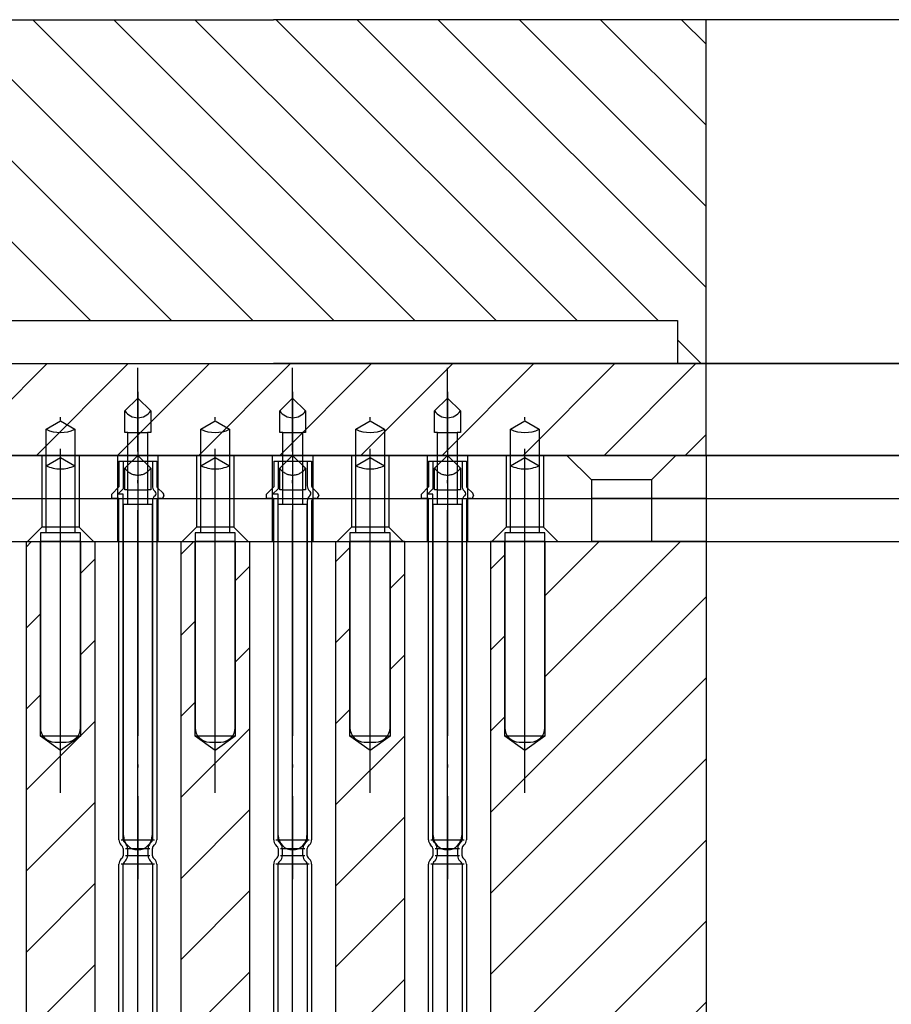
# Model space of a CAD drawing. Extents: x -1765 to 4890, y -3481 to 1222.
# Tile 7 of 98: x -209 to -179, y -2476 to -2442. Entities that reach past the tile are written whole.
import ezdxf

# ---------------------------------------------------------------- set-up
doc = ezdxf.new("R2010")
doc.units = 0
doc.linetypes.add('DASHED', pattern=[15, 7, -8])
doc.linetypes.add('DOT_CENTER', pattern=[14, 12, -1, 0, -1])
doc.layers.add('1', color=7, linetype='CONTINUOUS')
pattern_1 = [(45, (0, 0), (-1.4142136, 1.4142136), [])]

# ---------------------------------------------------------------- blocks, each defined once
blk = doc.blocks.new('DUTBD__178', base_point=(-70.956, -3293.922))
at = {"layer": '1', "linetype": 'CONTINUOUS'}
h = blk.add_hatch(dxfattribs=at)
h.set_pattern_fill('USER', color=3, scale=2, angle=45, pattern_type=0)
h.set_pattern_definition(pattern_1)
h.paths.add_polyline_path([(-185, -2453.751), (-185, -2456.951), (-274.78, -2456.951), (-274.78, -2453.751)])
at = {"layer": '1', "color": 3, "linetype": 'CONTINUOUS'}
for p, q in [((-274.78, -2453.751), (-185, -2453.751)), ((-185, -2456.951), (-185, -2453.751)), ((-185, -2453.751), (-75, -2453.751)), ((-185, -2456.951), (-274.78, -2456.951)), ((-75, -2456.951), (-185, -2456.951))]:
    blk.add_line(p, q, dxfattribs=at)
blk = doc.blocks.new('SV_DUT_BO_STIFFENER__179', base_point=(73.824, -3290.722))
at = {"layer": '1', "linetype": 'CONTINUOUS'}
h = blk.add_hatch(dxfattribs=at)
h.set_pattern_fill('USER', color=1, scale=2, angle=135, pattern_type=0)
h.set_pattern_definition([(135, (0, 0), (-1.4142136, -1.4142136), [])])
h.paths.add_polyline_path([(-286, -2445.751), (-286, -2441.751), (-272.37, -2441.751), (-257.18, -2441.751), (-258.37, -2441.751), (-200.086, -2441.751), (-185, -2441.751), (-185, -2453.751), (-186, -2453.751), (-186, -2452.251), (-226.68, -2452.251), (-226.68, -2453.751), (-234.08, -2453.751), (-234.08, -2448.751), (-260.68, -2448.751), (-260.68, -2453.751), (-261.97, -2453.751), (-265.37, -2453.751), (-278, -2453.751)])
at = {"layer": '1', "color": 1, "linetype": 'CONTINUOUS'}
for p, q in [((-258.37, -2441.751), (-200.086, -2441.751)), ((-185, -2441.751), (-200.086, -2441.751)), ((-75, -2441.751), (-185, -2441.751)), ((-185, -2453.751), (-185, -2441.751)), ((-226.68, -2452.251), (-186, -2452.251)), ((-186, -2452.251), (-186, -2453.751)), ((-226.68, -2453.751), (-200.086, -2453.751)), ((-186, -2453.751), (-200.086, -2453.751)), ((-185, -2453.751), (-186, -2453.751)), ((-75, -2453.751), (-185, -2453.751))]:
    blk.add_line(p, q, dxfattribs=at)
at = {"layer": '1'}
blk.add_blockref('DUTBD__178', (-70.956, -3293.922), dxfattribs=at)
blk = doc.blocks.new('POGO_DB__186', base_point=(-194.52, -2471.741))
at = {"layer": '1', "color": 2, "linetype": 'CONTINUOUS'}
for p, q in [((-194.02, -2454.951), (-194.47, -2455.401)), ((-193.57, -2455.401), (-194.02, -2454.951)), ((-194.47, -2456.151), (-194.47, -2455.401)), ((-193.57, -2455.401), (-193.57, -2456.151)), ((-194.363, -2456.151), (-194.47, -2456.151)), ((-194.363, -2456.151), (-193.677, -2456.151)), ((-194.363, -2458.651), (-194.363, -2456.151)), ((-193.57, -2456.151), (-193.677, -2456.151)), ((-193.677, -2456.151), (-193.677, -2458.651)), ((-194.52, -2458.651), (-194.363, -2458.651)), ((-194.52, -2470.211), (-194.52, -2458.651)), ((-194.363, -2458.651), (-193.677, -2458.651)), ((-193.677, -2458.651), (-193.52, -2458.651)), ((-193.52, -2458.651), (-193.52, -2470.211))]:
    blk.add_line(p, q, dxfattribs=at)
at = {"layer": '1', "color": 2, "linetype": 'DOT_CENTER'}
blk.add_line((-194.02, -2454.735), (-194.02, -2471.741), dxfattribs=at)
at = {"layer": '1', "color": 2, "linetype": 'DASHED'}
for p, q in [((-194.02, -2456.951), (-194.47, -2457.401)), ((-193.57, -2457.401), (-194.02, -2456.951)), ((-194.47, -2458.151), (-194.47, -2457.401)), ((-193.57, -2457.401), (-193.57, -2458.151)), ((-194.363, -2458.151), (-194.47, -2458.151)), ((-194.363, -2458.151), (-193.677, -2458.151)), ((-193.57, -2458.151), (-193.677, -2458.151))]:
    blk.add_line(p, q, dxfattribs=at)
at = {"layer": '1', "color": 2, "linetype": 'CONTINUOUS'}
for centre, radius, start, end in [((-194.02, -2455.093), 0.545, -145.6311, -34.3689), ((-194.02, -2470.211), 0.5, 180, -90), ((-194.02, -2470.211), 0.5, -90, 0)]:
    blk.add_arc(centre, radius, start, end, dxfattribs=at)
at = {"layer": '1', "color": 2, "linetype": 'DASHED'}
blk.add_arc((-194.02, -2457.093), 0.545, -145.6311, -34.3689, dxfattribs=at)
blk = doc.blocks.new('POGO_ASSY__187', base_point=(15.471, -3333.472))
at = {"layer": '1', "color": 3, "linetype": 'DOT_CENTER'}
for p, q in [((-194.02, -2470.921), (-194.02, -2453.9)), ((-194.02, -2471.216), (-194.02, -2470.921)), ((-194.02, -2508.863), (-194.02, -2471.216))]:
    blk.add_line(p, q, dxfattribs=at)
at = {"layer": '1', "color": 3, "linetype": 'CONTINUOUS'}
for p, q in [((-194.68, -2457.151), (-194.68, -2458.051)), ((-194.68, -2457.151), (-193.36, -2457.151)), ((-194.53, -2457.151), (-194.53, -2458.113)), ((-193.51, -2457.151), (-193.51, -2458.01)), ((-193.36, -2457.151), (-193.36, -2458.01)), ((-194.68, -2458.051), (-194.93, -2458.301)), ((-193.331, -2458.081), (-193.139, -2458.272)), ((-194.93, -2458.451), (-194.93, -2458.301)), ((-194.53, -2458.113), (-194.718, -2458.301)), ((-194.53, -2458.301), (-194.718, -2458.301)), ((-194.53, -2470.366), (-194.53, -2458.301)), ((-193.437, -2458.187), (-193.412, -2458.211)), ((-193.11, -2458.343), (-193.11, -2458.351)), ((-194.68, -2458.451), (-194.93, -2458.451)), ((-194.68, -2470.366), (-194.68, -2458.451)), ((-193.51, -2458.551), (-193.51, -2470.366)), ((-193.36, -2458.551), (-193.36, -2470.366)), ((-193.21, -2458.451), (-193.26, -2458.451)), ((-194.601, -2470.366), (-194.02, -2470.366)), ((-194.453, -2470.484), (-194.501, -2470.437)), ((-194.02, -2470.366), (-193.439, -2470.366)), ((-193.587, -2470.484), (-193.539, -2470.437)), ((-194.559, -2470.591), (-194.607, -2470.543)), ((-194.53, -2470.661), (-194.53, -2470.921)), ((-194.445, -2470.661), (-194.02, -2470.661)), ((-194.38, -2470.661), (-194.38, -2470.921)), ((-194.02, -2470.661), (-194.029, -2470.661)), ((-194.02, -2470.661), (-193.595, -2470.661)), ((-193.66, -2470.921), (-193.66, -2470.661)), ((-193.51, -2470.921), (-193.51, -2470.661)), ((-193.481, -2470.591), (-193.433, -2470.543)), ((-194.559, -2470.992), (-194.607, -2471.039)), ((-194.453, -2471.098), (-194.501, -2471.145)), ((-194.02, -2470.921), (-194.445, -2470.921)), ((-193.595, -2470.921), (-194.02, -2470.921)), ((-193.539, -2471.145), (-193.587, -2471.098)), ((-193.433, -2471.039), (-193.481, -2470.992)), ((-194.68, -2492.186), (-194.68, -2471.216)), ((-194.02, -2471.216), (-194.601, -2471.216)), ((-194.53, -2492.186), (-194.53, -2471.216)), ((-193.439, -2471.216), (-194.02, -2471.216)), ((-193.51, -2471.216), (-193.51, -2492.186)), ((-193.36, -2471.216), (-193.36, -2492.186))]:
    blk.add_line(p, q, dxfattribs=at)
for centre, radius, start, end in [((-193.26, -2458.01), 0.25, 180, -135), ((-193.26, -2458.01), 0.1, 180, -135), ((-193.26, -2458.551), 0.25, 129.6157, 180), ((-193.483, -2458.282), 0.1, -50.3843, 45), ((-193.21, -2458.351), 0.1, -90, 0), ((-193.21, -2458.343), 0.1, 0, 45), ((-193.26, -2458.551), 0.1, 90, 180), ((-194.43, -2470.366), 0.25, 180, -135), ((-194.43, -2470.366), 0.1, 180, -135), ((-193.61, -2470.366), 0.1, -45, 0), ((-193.61, -2470.366), 0.25, -45, 0), ((-194.63, -2470.661), 0.1, 0, 45), ((-194.63, -2470.661), 0.25, 0, 45), ((-193.41, -2470.661), 0.25, 135, 180), ((-193.41, -2470.661), 0.1, 135, 180), ((-194.43, -2471.216), 0.25, 135, 180), ((-194.63, -2470.921), 0.1, -45, 0), ((-194.63, -2470.921), 0.25, -45, 0), ((-193.41, -2470.921), 0.25, 180, -135), ((-193.41, -2470.921), 0.1, 180, -135), ((-193.61, -2471.216), 0.25, 0, 45), ((-194.43, -2471.216), 0.1, 135, 180), ((-193.61, -2471.216), 0.1, 0, 45)]:
    blk.add_arc(centre, radius, start, end, dxfattribs=at)
at = {"layer": '1'}
blk.add_blockref('POGO_DB__186', (-194.52, -2471.741), dxfattribs=at)
blk = doc.blocks.new('POGO_DB__188', base_point=(-199.92, -2471.741))
at = {"layer": '1', "color": 2, "linetype": 'CONTINUOUS'}
for p, q in [((-199.42, -2454.951), (-199.87, -2455.401)), ((-198.97, -2455.401), (-199.42, -2454.951)), ((-199.87, -2456.151), (-199.87, -2455.401)), ((-198.97, -2455.401), (-198.97, -2456.151)), ((-199.763, -2456.151), (-199.87, -2456.151)), ((-199.763, -2458.651), (-199.763, -2456.151)), ((-199.763, -2456.151), (-199.077, -2456.151)), ((-199.077, -2456.151), (-199.077, -2458.651)), ((-198.97, -2456.151), (-199.077, -2456.151)), ((-199.92, -2470.211), (-199.92, -2458.651)), ((-199.92, -2458.651), (-199.763, -2458.651)), ((-199.763, -2458.651), (-199.077, -2458.651)), ((-199.077, -2458.651), (-198.92, -2458.651)), ((-198.92, -2458.651), (-198.92, -2470.211))]:
    blk.add_line(p, q, dxfattribs=at)
at = {"layer": '1', "color": 2, "linetype": 'DOT_CENTER'}
blk.add_line((-199.42, -2454.735), (-199.42, -2471.741), dxfattribs=at)
at = {"layer": '1', "color": 2, "linetype": 'DASHED'}
for p, q in [((-199.42, -2456.951), (-199.87, -2457.401)), ((-198.97, -2457.401), (-199.42, -2456.951)), ((-199.87, -2458.151), (-199.87, -2457.401)), ((-198.97, -2457.401), (-198.97, -2458.151)), ((-199.763, -2458.151), (-199.87, -2458.151)), ((-199.763, -2458.151), (-199.077, -2458.151)), ((-198.97, -2458.151), (-199.077, -2458.151))]:
    blk.add_line(p, q, dxfattribs=at)
at = {"layer": '1', "color": 2, "linetype": 'CONTINUOUS'}
for centre, radius, start, end in [((-199.42, -2455.093), 0.545, -145.6311, -34.3689), ((-199.42, -2470.211), 0.5, 180, -90), ((-199.42, -2470.211), 0.5, -90, 0)]:
    blk.add_arc(centre, radius, start, end, dxfattribs=at)
at = {"layer": '1', "color": 2, "linetype": 'DASHED'}
blk.add_arc((-199.42, -2457.093), 0.545, -145.6311, -34.3689, dxfattribs=at)
blk = doc.blocks.new('POGO_ASSY__190', base_point=(10.071, -3333.472))
at = {"layer": '1', "color": 3, "linetype": 'DOT_CENTER'}
for p, q in [((-199.42, -2470.921), (-199.42, -2453.9)), ((-199.42, -2471.216), (-199.42, -2470.921)), ((-199.42, -2508.863), (-199.42, -2471.216))]:
    blk.add_line(p, q, dxfattribs=at)
at = {"layer": '1', "color": 3, "linetype": 'CONTINUOUS'}
for p, q in [((-200.08, -2457.151), (-198.76, -2457.151)), ((-200.08, -2457.151), (-200.08, -2458.051)), ((-199.93, -2457.151), (-199.93, -2458.113)), ((-198.91, -2457.151), (-198.91, -2458.01)), ((-198.76, -2457.151), (-198.76, -2458.01)), ((-200.08, -2458.051), (-200.33, -2458.301)), ((-198.731, -2458.081), (-198.539, -2458.272)), ((-200.33, -2458.451), (-200.33, -2458.301)), ((-199.93, -2458.113), (-200.118, -2458.301)), ((-199.93, -2458.301), (-200.118, -2458.301)), ((-199.93, -2470.366), (-199.93, -2458.301)), ((-198.837, -2458.187), (-198.812, -2458.211)), ((-198.51, -2458.343), (-198.51, -2458.351)), ((-200.08, -2458.451), (-200.33, -2458.451)), ((-200.08, -2470.366), (-200.08, -2458.451)), ((-198.91, -2458.551), (-198.91, -2470.366)), ((-198.76, -2458.551), (-198.76, -2470.366)), ((-198.61, -2458.451), (-198.66, -2458.451)), ((-200.001, -2470.366), (-199.42, -2470.366)), ((-199.853, -2470.484), (-199.901, -2470.437)), ((-199.42, -2470.366), (-198.839, -2470.366)), ((-198.987, -2470.484), (-198.939, -2470.437)), ((-199.959, -2470.591), (-200.007, -2470.543)), ((-199.93, -2470.661), (-199.93, -2470.921)), ((-199.845, -2470.661), (-199.42, -2470.661)), ((-199.78, -2470.661), (-199.78, -2470.921)), ((-199.42, -2470.661), (-199.429, -2470.661)), ((-199.42, -2470.661), (-198.995, -2470.661)), ((-199.06, -2470.921), (-199.06, -2470.661)), ((-198.91, -2470.921), (-198.91, -2470.661)), ((-198.881, -2470.591), (-198.833, -2470.543)), ((-199.959, -2470.992), (-200.007, -2471.039)), ((-199.853, -2471.098), (-199.901, -2471.145)), ((-199.42, -2470.921), (-199.845, -2470.921)), ((-198.995, -2470.921), (-199.42, -2470.921)), ((-198.939, -2471.145), (-198.987, -2471.098)), ((-198.833, -2471.039), (-198.881, -2470.992)), ((-200.08, -2492.186), (-200.08, -2471.216)), ((-199.42, -2471.216), (-200.001, -2471.216)), ((-199.93, -2492.186), (-199.93, -2471.216)), ((-198.839, -2471.216), (-199.42, -2471.216)), ((-198.91, -2471.216), (-198.91, -2492.186)), ((-198.76, -2471.216), (-198.76, -2492.186))]:
    blk.add_line(p, q, dxfattribs=at)
for centre, radius, start, end in [((-198.66, -2458.01), 0.25, 180, -135), ((-198.66, -2458.01), 0.1, 180, -135), ((-198.66, -2458.551), 0.25, 129.6157, 180), ((-198.883, -2458.282), 0.1, -50.3843, 45), ((-198.61, -2458.351), 0.1, -90, 0), ((-198.61, -2458.343), 0.1, 0, 45), ((-198.66, -2458.551), 0.1, 90, 180), ((-199.83, -2470.366), 0.25, 180, -135), ((-199.83, -2470.366), 0.1, 180, -135), ((-199.01, -2470.366), 0.1, -45, 0), ((-199.01, -2470.366), 0.25, -45, 0), ((-200.03, -2470.661), 0.1, 0, 45), ((-200.03, -2470.661), 0.25, 0, 45), ((-198.81, -2470.661), 0.25, 135, 180), ((-198.81, -2470.661), 0.1, 135, 180), ((-199.83, -2471.216), 0.25, 135, 180), ((-200.03, -2470.921), 0.1, -45, 0), ((-200.03, -2470.921), 0.25, -45, 0), ((-198.81, -2470.921), 0.25, 180, -135), ((-198.81, -2470.921), 0.1, 180, -135), ((-199.01, -2471.216), 0.25, 0, 45), ((-199.83, -2471.216), 0.1, 135, 180), ((-199.01, -2471.216), 0.1, 0, 45)]:
    blk.add_arc(centre, radius, start, end, dxfattribs=at)
at = {"layer": '1'}
blk.add_blockref('POGO_DB__188', (-199.92, -2471.741), dxfattribs=at)
blk = doc.blocks.new('POGO_DB__192', base_point=(-205.32, -2471.741))
at = {"layer": '1', "color": 2, "linetype": 'CONTINUOUS'}
for p, q in [((-204.82, -2454.951), (-205.27, -2455.401)), ((-204.37, -2455.401), (-204.82, -2454.951)), ((-205.27, -2456.151), (-205.27, -2455.401)), ((-204.37, -2455.401), (-204.37, -2456.151)), ((-205.163, -2456.151), (-205.27, -2456.151)), ((-205.163, -2456.151), (-204.477, -2456.151)), ((-205.163, -2458.651), (-205.163, -2456.151)), ((-204.37, -2456.151), (-204.477, -2456.151)), ((-204.477, -2456.151), (-204.477, -2458.651)), ((-205.32, -2458.651), (-205.163, -2458.651)), ((-205.32, -2470.211), (-205.32, -2458.651)), ((-205.163, -2458.651), (-204.477, -2458.651)), ((-204.477, -2458.651), (-204.32, -2458.651)), ((-204.32, -2458.651), (-204.32, -2470.211))]:
    blk.add_line(p, q, dxfattribs=at)
at = {"layer": '1', "color": 2, "linetype": 'DOT_CENTER'}
blk.add_line((-204.82, -2454.735), (-204.82, -2471.741), dxfattribs=at)
at = {"layer": '1', "color": 2, "linetype": 'DASHED'}
for p, q in [((-204.82, -2456.951), (-205.27, -2457.401)), ((-204.37, -2457.401), (-204.82, -2456.951)), ((-205.27, -2458.151), (-205.27, -2457.401)), ((-204.37, -2457.401), (-204.37, -2458.151)), ((-205.163, -2458.151), (-205.27, -2458.151)), ((-205.163, -2458.151), (-204.477, -2458.151)), ((-204.37, -2458.151), (-204.477, -2458.151))]:
    blk.add_line(p, q, dxfattribs=at)
at = {"layer": '1', "color": 2, "linetype": 'CONTINUOUS'}
for centre, radius, start, end in [((-204.82, -2455.093), 0.545, -145.6311, -34.3689), ((-204.82, -2470.211), 0.5, 180, -90), ((-204.82, -2470.211), 0.5, -90, 0)]:
    blk.add_arc(centre, radius, start, end, dxfattribs=at)
at = {"layer": '1', "color": 2, "linetype": 'DASHED'}
blk.add_arc((-204.82, -2457.093), 0.545, -145.6311, -34.3689, dxfattribs=at)
blk = doc.blocks.new('POGO_ASSY__193', base_point=(4.671, -3333.472))
at = {"layer": '1', "color": 3, "linetype": 'DOT_CENTER'}
for p, q in [((-204.82, -2470.921), (-204.82, -2453.9)), ((-204.82, -2471.216), (-204.82, -2470.921)), ((-204.82, -2508.863), (-204.82, -2471.216))]:
    blk.add_line(p, q, dxfattribs=at)
at = {"layer": '1', "color": 3, "linetype": 'CONTINUOUS'}
for p, q in [((-205.48, -2457.151), (-205.48, -2458.051)), ((-205.48, -2457.151), (-204.16, -2457.151)), ((-205.33, -2457.151), (-205.33, -2458.113)), ((-204.31, -2457.151), (-204.31, -2458.01)), ((-204.16, -2457.151), (-204.16, -2458.01)), ((-205.48, -2458.051), (-205.73, -2458.301)), ((-204.131, -2458.081), (-203.939, -2458.272)), ((-205.73, -2458.451), (-205.73, -2458.301)), ((-205.33, -2458.113), (-205.518, -2458.301)), ((-205.33, -2458.301), (-205.518, -2458.301)), ((-205.33, -2470.366), (-205.33, -2458.301)), ((-204.237, -2458.187), (-204.212, -2458.211)), ((-203.91, -2458.343), (-203.91, -2458.351)), ((-205.48, -2458.451), (-205.73, -2458.451)), ((-205.48, -2470.366), (-205.48, -2458.451)), ((-204.31, -2458.551), (-204.31, -2470.366)), ((-204.16, -2458.551), (-204.16, -2470.366)), ((-204.01, -2458.451), (-204.06, -2458.451)), ((-205.401, -2470.366), (-204.82, -2470.366)), ((-205.253, -2470.484), (-205.301, -2470.437)), ((-204.82, -2470.366), (-204.239, -2470.366)), ((-204.387, -2470.484), (-204.339, -2470.437)), ((-205.359, -2470.591), (-205.407, -2470.543)), ((-205.33, -2470.661), (-205.33, -2470.921)), ((-205.245, -2470.661), (-204.82, -2470.661)), ((-205.18, -2470.661), (-205.18, -2470.921)), ((-204.82, -2470.661), (-204.829, -2470.661)), ((-204.82, -2470.661), (-204.395, -2470.661)), ((-204.46, -2470.921), (-204.46, -2470.661)), ((-204.31, -2470.921), (-204.31, -2470.661)), ((-204.281, -2470.591), (-204.233, -2470.543)), ((-205.359, -2470.992), (-205.407, -2471.039)), ((-205.253, -2471.098), (-205.301, -2471.145)), ((-204.82, -2470.921), (-205.245, -2470.921)), ((-204.395, -2470.921), (-204.82, -2470.921)), ((-204.339, -2471.145), (-204.387, -2471.098)), ((-204.233, -2471.039), (-204.281, -2470.992)), ((-205.48, -2492.186), (-205.48, -2471.216)), ((-204.82, -2471.216), (-205.401, -2471.216)), ((-205.33, -2492.186), (-205.33, -2471.216)), ((-204.239, -2471.216), (-204.82, -2471.216)), ((-204.31, -2471.216), (-204.31, -2492.186)), ((-204.16, -2471.216), (-204.16, -2492.186))]:
    blk.add_line(p, q, dxfattribs=at)
for centre, radius, start, end in [((-204.06, -2458.01), 0.25, 180, -135), ((-204.06, -2458.01), 0.1, 180, -135), ((-204.06, -2458.551), 0.25, 129.6157, 180), ((-204.283, -2458.282), 0.1, -50.3843, 45), ((-204.01, -2458.351), 0.1, -90, 0), ((-204.01, -2458.343), 0.1, 0, 45), ((-204.06, -2458.551), 0.1, 90, 180), ((-205.23, -2470.366), 0.25, 180, -135), ((-205.23, -2470.366), 0.1, 180, -135), ((-204.41, -2470.366), 0.1, -45, 0), ((-204.41, -2470.366), 0.25, -45, 0), ((-205.43, -2470.661), 0.1, 0, 45), ((-205.43, -2470.661), 0.25, 0, 45), ((-204.21, -2470.661), 0.25, 135, 180), ((-204.21, -2470.661), 0.1, 135, 180), ((-205.23, -2471.216), 0.25, 135, 180), ((-205.43, -2470.921), 0.1, -45, 0), ((-205.43, -2470.921), 0.25, -45, 0), ((-204.21, -2470.921), 0.25, 180, -135), ((-204.21, -2470.921), 0.1, 180, -135), ((-204.41, -2471.216), 0.25, 0, 45), ((-205.23, -2471.216), 0.1, 135, 180), ((-204.41, -2471.216), 0.1, 0, 45)]:
    blk.add_arc(centre, radius, start, end, dxfattribs=at)
at = {"layer": '1'}
blk.add_blockref('POGO_DB__192', (-205.32, -2471.741), dxfattribs=at)
blk = doc.blocks.new('GND_POGO__194', base_point=(7.809, -3306.85))
at = {"layer": '1', "color": 6, "linetype": 'DOT_CENTER'}
blk.add_line((-191.32, -2468.718), (-191.32, -2455.399), dxfattribs=at)
at = {"layer": '1', "color": 6, "linetype": 'CONTINUOUS'}
for p, q in [((-191.82, -2456.04), (-191.32, -2455.751)), ((-191.32, -2455.751), (-190.82, -2456.04)), ((-191.82, -2459.651), (-191.82, -2456.04)), ((-190.82, -2456.04), (-190.82, -2459.651)), ((-192.02, -2459.651), (-192.02, -2466.451)), ((-191.82, -2459.651), (-192.02, -2459.651)), ((-190.82, -2459.651), (-191.82, -2459.651)), ((-190.62, -2459.651), (-190.82, -2459.651)), ((-190.62, -2466.451), (-190.62, -2459.651)), ((-191.52, -2466.951), (-191.12, -2466.951))]:
    blk.add_line(p, q, dxfattribs=at)
at = {"layer": '1', "color": 6, "linetype": 'DASHED'}
for p, q in [((-191.82, -2457.31), (-191.32, -2457.021)), ((-191.32, -2457.021), (-190.82, -2457.31))]:
    blk.add_line(p, q, dxfattribs=at)
at = {"layer": '1', "color": 6, "linetype": 'CONTINUOUS'}
for centre, radius, start, end in [((-191.32, -2454.999), 1.155, -115.6627, -64.3373), ((-191.52, -2466.451), 0.5, 180, -90), ((-191.12, -2466.451), 0.5, -90, 0)]:
    blk.add_arc(centre, radius, start, end, dxfattribs=at)
at = {"layer": '1', "color": 6, "linetype": 'DASHED'}
blk.add_arc((-191.32, -2456.269), 1.155, -115.6627, -64.3373, dxfattribs=at)
blk = doc.blocks.new('GND_POGO__195', base_point=(2.409, -3306.85))
at = {"layer": '1', "color": 6, "linetype": 'DOT_CENTER'}
blk.add_line((-196.72, -2468.718), (-196.72, -2455.399), dxfattribs=at)
at = {"layer": '1', "color": 6, "linetype": 'CONTINUOUS'}
for p, q in [((-197.22, -2456.04), (-196.72, -2455.751)), ((-196.72, -2455.751), (-196.22, -2456.04)), ((-197.22, -2459.651), (-197.22, -2456.04)), ((-196.22, -2456.04), (-196.22, -2459.651)), ((-197.22, -2459.651), (-197.42, -2459.651)), ((-197.42, -2459.651), (-197.42, -2466.451)), ((-196.22, -2459.651), (-197.22, -2459.651)), ((-196.02, -2459.651), (-196.22, -2459.651)), ((-196.02, -2466.451), (-196.02, -2459.651)), ((-196.92, -2466.951), (-196.52, -2466.951))]:
    blk.add_line(p, q, dxfattribs=at)
at = {"layer": '1', "color": 6, "linetype": 'DASHED'}
for p, q in [((-197.22, -2457.31), (-196.72, -2457.021)), ((-196.72, -2457.021), (-196.22, -2457.31))]:
    blk.add_line(p, q, dxfattribs=at)
at = {"layer": '1', "color": 6, "linetype": 'CONTINUOUS'}
for centre, radius, start, end in [((-196.72, -2454.999), 1.155, -115.6627, -64.3373), ((-196.92, -2466.451), 0.5, 180, -90), ((-196.52, -2466.451), 0.5, -90, 0)]:
    blk.add_arc(centre, radius, start, end, dxfattribs=at)
at = {"layer": '1', "color": 6, "linetype": 'DASHED'}
blk.add_arc((-196.72, -2456.269), 1.155, -115.6627, -64.3373, dxfattribs=at)
blk = doc.blocks.new('GND_POGO__196', base_point=(2.409, -3306.85))
at = {"layer": '1', "color": 6, "linetype": 'DOT_CENTER'}
blk.add_line((-196.72, -2468.718), (-196.72, -2455.399), dxfattribs=at)
at = {"layer": '1', "color": 6, "linetype": 'CONTINUOUS'}
for p, q in [((-197.22, -2456.04), (-196.72, -2455.751)), ((-196.72, -2455.751), (-196.22, -2456.04)), ((-197.22, -2459.651), (-197.22, -2456.04)), ((-196.22, -2456.04), (-196.22, -2459.651)), ((-197.22, -2459.651), (-197.42, -2459.651)), ((-197.42, -2459.651), (-197.42, -2466.451)), ((-196.22, -2459.651), (-197.22, -2459.651)), ((-196.02, -2459.651), (-196.22, -2459.651)), ((-196.02, -2466.451), (-196.02, -2459.651)), ((-196.92, -2466.951), (-196.52, -2466.951))]:
    blk.add_line(p, q, dxfattribs=at)
at = {"layer": '1', "color": 6, "linetype": 'DASHED'}
for p, q in [((-197.22, -2457.31), (-196.72, -2457.021)), ((-196.72, -2457.021), (-196.22, -2457.31))]:
    blk.add_line(p, q, dxfattribs=at)
at = {"layer": '1', "color": 6, "linetype": 'CONTINUOUS'}
for centre, radius, start, end in [((-196.72, -2454.999), 1.155, -115.6627, -64.3373), ((-196.92, -2466.451), 0.5, 180, -90), ((-196.52, -2466.451), 0.5, -90, 0)]:
    blk.add_arc(centre, radius, start, end, dxfattribs=at)
at = {"layer": '1', "color": 6, "linetype": 'DASHED'}
blk.add_arc((-196.72, -2456.269), 1.155, -115.6627, -64.3373, dxfattribs=at)
blk = doc.blocks.new('GND_POGO__197', base_point=(-2.991, -3306.85))
at = {"layer": '1', "color": 6, "linetype": 'DOT_CENTER'}
blk.add_line((-202.12, -2468.718), (-202.12, -2455.399), dxfattribs=at)
at = {"layer": '1', "color": 6, "linetype": 'CONTINUOUS'}
for p, q in [((-202.62, -2456.04), (-202.12, -2455.751)), ((-202.12, -2455.751), (-201.62, -2456.04)), ((-202.62, -2459.651), (-202.62, -2456.04)), ((-201.62, -2456.04), (-201.62, -2459.651)), ((-202.82, -2459.651), (-202.82, -2466.451)), ((-202.62, -2459.651), (-202.82, -2459.651)), ((-201.62, -2459.651), (-202.62, -2459.651)), ((-201.42, -2459.651), (-201.62, -2459.651)), ((-201.42, -2466.451), (-201.42, -2459.651)), ((-202.32, -2466.951), (-201.92, -2466.951))]:
    blk.add_line(p, q, dxfattribs=at)
at = {"layer": '1', "color": 6, "linetype": 'DASHED'}
for p, q in [((-202.62, -2457.31), (-202.12, -2457.021)), ((-202.12, -2457.021), (-201.62, -2457.31))]:
    blk.add_line(p, q, dxfattribs=at)
at = {"layer": '1', "color": 6, "linetype": 'CONTINUOUS'}
for centre, radius, start, end in [((-202.12, -2454.999), 1.155, -115.6627, -64.3373), ((-202.32, -2466.451), 0.5, 180, -90), ((-201.92, -2466.451), 0.5, -90, 0)]:
    blk.add_arc(centre, radius, start, end, dxfattribs=at)
at = {"layer": '1', "color": 6, "linetype": 'DASHED'}
blk.add_arc((-202.12, -2456.269), 1.155, -115.6627, -64.3373, dxfattribs=at)
blk = doc.blocks.new('GND_POGO__198', base_point=(-8.391, -3306.85))
at = {"layer": '1', "color": 6, "linetype": 'DOT_CENTER'}
blk.add_line((-207.52, -2468.718), (-207.52, -2455.399), dxfattribs=at)
at = {"layer": '1', "color": 6, "linetype": 'CONTINUOUS'}
for p, q in [((-208.02, -2456.04), (-207.52, -2455.751)), ((-207.52, -2455.751), (-207.02, -2456.04)), ((-208.02, -2459.651), (-208.02, -2456.04)), ((-207.02, -2456.04), (-207.02, -2459.651)), ((-208.02, -2459.651), (-208.22, -2459.651)), ((-208.22, -2459.651), (-208.22, -2466.451)), ((-207.02, -2459.651), (-208.02, -2459.651)), ((-206.82, -2459.651), (-207.02, -2459.651)), ((-206.82, -2466.451), (-206.82, -2459.651)), ((-207.72, -2466.951), (-207.32, -2466.951))]:
    blk.add_line(p, q, dxfattribs=at)
at = {"layer": '1', "color": 6, "linetype": 'DASHED'}
for p, q in [((-208.02, -2457.31), (-207.52, -2457.021)), ((-207.52, -2457.021), (-207.02, -2457.31))]:
    blk.add_line(p, q, dxfattribs=at)
at = {"layer": '1', "color": 6, "linetype": 'CONTINUOUS'}
for centre, radius, start, end in [((-207.52, -2454.999), 1.155, -115.6627, -64.3373), ((-207.72, -2466.451), 0.5, 180, -90), ((-207.32, -2466.451), 0.5, -90, 0)]:
    blk.add_arc(centre, radius, start, end, dxfattribs=at)
at = {"layer": '1', "color": 6, "linetype": 'DASHED'}
blk.add_arc((-207.52, -2456.269), 1.155, -115.6627, -64.3373, dxfattribs=at)
blk = doc.blocks.new('SV_ISOLATOR__200', base_point=(-50.176, -3295.422))
at = {"layer": '1', "color": 7, "linetype": 'CONTINUOUS'}
for p, q in [((-209.51, -2456.951), (-189.85, -2456.951)), ((-208.17, -2456.951), (-208.17, -2458.451)), ((-206.87, -2456.951), (-206.87, -2458.451)), ((-205.52, -2458.451), (-205.52, -2456.951)), ((-204.12, -2456.951), (-204.12, -2458.451)), ((-202.77, -2456.951), (-202.77, -2458.451)), ((-201.47, -2456.951), (-201.47, -2458.451)), ((-200.12, -2458.451), (-200.12, -2456.951)), ((-198.72, -2456.951), (-198.72, -2458.451)), ((-197.37, -2456.951), (-197.37, -2458.451)), ((-196.07, -2456.951), (-196.07, -2458.451)), ((-194.72, -2458.451), (-194.72, -2456.951)), ((-193.32, -2456.951), (-193.32, -2458.451)), ((-191.97, -2456.951), (-191.97, -2458.451)), ((-190.67, -2456.951), (-190.67, -2458.451)), ((-189.85, -2456.951), (-186.05, -2456.951)), ((-189, -2457.801), (-189.85, -2456.951)), ((-186.05, -2456.951), (-186.9, -2457.801)), ((-186.05, -2456.951), (-185, -2456.951)), ((-185, -2456.951), (-185, -2458.451)), ((-185, -2456.951), (-75, -2456.951)), ((-189, -2457.801), (-189, -2458.451)), ((-186.9, -2457.801), (-189, -2457.801)), ((-186.9, -2457.801), (-186.9, -2458.451)), ((-234.547, -2458.451), (-189, -2458.451)), ((-186.9, -2458.451), (-189, -2458.451)), ((-185, -2458.451), (-186.9, -2458.451)), ((-185, -2458.451), (-75, -2458.451))]:
    blk.add_line(p, q, dxfattribs=at)
blk = doc.blocks.new('SV_ISOLATOR__206', base_point=(-50.176, -3296.922))
at = {"layer": '1', "color": 42, "linetype": 'CONTINUOUS'}
for p, q in [((-233.697, -2458.451), (-185, -2458.451)), ((-208.17, -2458.451), (-208.17, -2459.451)), ((-206.87, -2458.451), (-206.87, -2459.451)), ((-205.52, -2459.951), (-205.52, -2458.451)), ((-204.12, -2458.451), (-204.12, -2459.951)), ((-202.77, -2458.451), (-202.77, -2459.451)), ((-201.47, -2458.451), (-201.47, -2459.451)), ((-200.12, -2459.951), (-200.12, -2458.451)), ((-198.72, -2458.451), (-198.72, -2459.951)), ((-197.37, -2458.451), (-197.37, -2459.451)), ((-196.07, -2458.451), (-196.07, -2459.451)), ((-194.72, -2459.951), (-194.72, -2458.451)), ((-193.32, -2458.451), (-193.32, -2459.951)), ((-191.97, -2458.451), (-191.97, -2459.451)), ((-190.67, -2458.451), (-190.67, -2459.451)), ((-189, -2458.451), (-189, -2459.951)), ((-186.9, -2458.451), (-186.9, -2459.951)), ((-185, -2458.451), (-75, -2458.451)), ((-185, -2458.451), (-185, -2459.951)), ((-208.17, -2459.451), (-208.67, -2459.951)), ((-206.87, -2459.451), (-208.17, -2459.451)), ((-206.87, -2459.451), (-206.37, -2459.951)), ((-202.77, -2459.451), (-203.27, -2459.951)), ((-201.47, -2459.451), (-202.77, -2459.451)), ((-201.47, -2459.451), (-200.97, -2459.951)), ((-197.37, -2459.451), (-197.87, -2459.951)), ((-196.07, -2459.451), (-197.37, -2459.451)), ((-196.07, -2459.451), (-195.57, -2459.951)), ((-191.97, -2459.451), (-192.47, -2459.951)), ((-190.67, -2459.451), (-191.97, -2459.451)), ((-190.67, -2459.451), (-190.17, -2459.951)), ((-211.77, -2459.951), (-189, -2459.951)), ((-186.9, -2459.951), (-189, -2459.951)), ((-185, -2459.951), (-186.9, -2459.951)), ((-185, -2459.951), (-75, -2459.951))]:
    blk.add_line(p, q, dxfattribs=at)
blk = doc.blocks.new('SV_POGOTOWER__211', base_point=(173.824, -3337.479))
at = {"layer": '1', "linetype": 'CONTINUOUS'}
h = blk.add_hatch(dxfattribs=at)
h.set_pattern_fill('USER', color=4, scale=2, angle=45, pattern_type=0)
h.set_pattern_definition(pattern_1)
h.paths.add_polyline_path([(-208.72, -2459.951), (-208.22, -2459.951), (-208.22, -2466.751), (-207.52, -2467.251), (-206.82, -2466.751), (-206.82, -2459.951), (-206.32, -2459.951), (-206.32, -2503.951), (-206.82, -2503.951), (-206.82, -2496.751), (-207.52, -2496.251), (-208.22, -2496.751), (-208.22, -2503.951), (-208.72, -2503.951)])
h = blk.add_hatch(dxfattribs=at)
h.set_pattern_fill('USER', color=4, scale=2, angle=45, pattern_type=0)
h.set_pattern_definition(pattern_1)
h.paths.add_polyline_path([(-203.32, -2459.951), (-202.82, -2459.951), (-202.82, -2466.751), (-202.12, -2467.251), (-201.42, -2466.751), (-201.42, -2459.951), (-200.92, -2459.951), (-200.92, -2503.951), (-201.42, -2503.951), (-201.42, -2496.751), (-202.12, -2496.251), (-202.82, -2496.751), (-202.82, -2503.951), (-203.32, -2503.951)])
h = blk.add_hatch(dxfattribs=at)
h.set_pattern_fill('USER', color=4, scale=2, angle=45, pattern_type=0)
h.set_pattern_definition(pattern_1)
h.paths.add_polyline_path([(-197.92, -2459.951), (-197.42, -2459.951), (-197.42, -2466.751), (-196.72, -2467.251), (-196.02, -2466.751), (-196.02, -2459.951), (-195.52, -2459.951), (-195.52, -2503.951), (-196.02, -2503.951), (-196.02, -2496.751), (-196.72, -2496.251), (-197.42, -2496.751), (-197.42, -2503.951), (-197.92, -2503.951)])
h = blk.add_hatch(dxfattribs=at)
h.set_pattern_fill('USER', color=4, scale=2, angle=45, pattern_type=0)
h.set_pattern_definition(pattern_1)
h.paths.add_polyline_path([(-192.52, -2459.951), (-192.02, -2459.951), (-192.02, -2466.751), (-191.32, -2467.251), (-190.62, -2466.751), (-190.62, -2459.951), (-185, -2459.951), (-185, -2496.051), (-186, -2496.051), (-185.999, -2503.951), (-187.15, -2503.951), (-187.15, -2499.951), (-187.15, -2497.951), (-187.95, -2497.451), (-188.75, -2497.951), (-188.75, -2499.951), (-188.75, -2503.951), (-190.62, -2503.951), (-190.62, -2496.751), (-191.32, -2496.251), (-192.02, -2496.751), (-192.02, -2503.951), (-192.52, -2503.951)])
at = {"layer": '1', "color": 4, "linetype": 'DOT_CENTER'}
for p, q in [((-207.52, -2468.527), (-207.52, -2458.859)), ((-204.82, -2505.209), (-204.82, -2458.859)), ((-202.12, -2468.527), (-202.12, -2458.859)), ((-199.42, -2505.209), (-199.42, -2458.859)), ((-196.72, -2468.527), (-196.72, -2458.859)), ((-194.02, -2505.209), (-194.02, -2458.859)), ((-191.32, -2468.527), (-191.32, -2458.859))]:
    blk.add_line(p, q, dxfattribs=at)
at = {"layer": '1', "color": 4, "linetype": 'CONTINUOUS'}
for p, q in [((-211.72, -2459.951), (-208.72, -2459.951)), ((-208.72, -2459.951), (-208.72, -2503.951)), ((-208.72, -2459.951), (-208.22, -2459.951)), ((-206.82, -2459.951), (-208.22, -2459.951)), ((-208.22, -2466.751), (-208.22, -2459.951)), ((-206.82, -2459.951), (-206.32, -2459.951)), ((-206.82, -2459.951), (-206.82, -2466.751)), ((-206.32, -2459.951), (-206.32, -2503.951)), ((-206.32, -2459.951), (-203.32, -2459.951)), ((-203.32, -2459.951), (-203.32, -2503.951)), ((-203.32, -2459.951), (-202.82, -2459.951)), ((-201.42, -2459.951), (-202.82, -2459.951)), ((-202.82, -2466.751), (-202.82, -2459.951)), ((-201.42, -2459.951), (-200.92, -2459.951)), ((-201.42, -2459.951), (-201.42, -2466.751)), ((-200.92, -2459.951), (-200.92, -2503.951)), ((-200.92, -2459.951), (-197.92, -2459.951)), ((-197.92, -2459.951), (-197.92, -2503.951)), ((-197.92, -2459.951), (-197.42, -2459.951)), ((-196.02, -2459.951), (-197.42, -2459.951)), ((-197.42, -2466.751), (-197.42, -2459.951)), ((-196.02, -2459.951), (-196.02, -2466.751)), ((-195.52, -2459.951), (-196.02, -2459.951)), ((-195.52, -2459.951), (-195.52, -2503.951)), ((-195.52, -2459.951), (-192.52, -2459.951)), ((-192.02, -2459.951), (-192.52, -2459.951)), ((-192.52, -2459.951), (-192.52, -2503.951)), ((-190.62, -2459.951), (-192.02, -2459.951)), ((-192.02, -2466.751), (-192.02, -2459.951)), ((-190.62, -2459.951), (-185, -2459.951)), ((-190.62, -2459.951), (-190.62, -2466.751)), ((-185, -2459.951), (-185, -2496.051)), ((-185, -2459.951), (-130, -2459.951)), ((-206.82, -2466.751), (-208.22, -2466.751)), ((-207.52, -2467.251), (-208.22, -2466.751)), ((-206.82, -2466.751), (-207.52, -2467.251)), ((-201.42, -2466.751), (-202.82, -2466.751)), ((-202.12, -2467.251), (-202.82, -2466.751)), ((-201.42, -2466.751), (-202.12, -2467.251)), ((-196.02, -2466.751), (-197.42, -2466.751)), ((-196.72, -2467.251), (-197.42, -2466.751)), ((-196.02, -2466.751), (-196.72, -2467.251)), ((-190.62, -2466.751), (-192.02, -2466.751)), ((-191.32, -2467.251), (-192.02, -2466.751)), ((-190.62, -2466.751), (-191.32, -2467.251))]:
    blk.add_line(p, q, dxfattribs=at)
at = {"layer": '1'}
for name, p in [('POGO_ASSY__193', (4.671, -3333.472)), ('POGO_ASSY__190', (10.071, -3333.472)), ('POGO_ASSY__187', (15.471, -3333.472)), ('GND_POGO__198', (-8.391, -3306.85)), ('GND_POGO__197', (-2.991, -3306.85)), ('GND_POGO__195', (2.409, -3306.85)), ('GND_POGO__196', (2.409, -3306.85)), ('GND_POGO__194', (7.809, -3306.85)), ('SV_ISOLATOR__200', (-50.176, -3295.422)), ('SV_ISOLATOR__206', (-50.176, -3296.922))]:
    blk.add_blockref(name, p, dxfattribs=at)
blk = doc.blocks.new('SIDE_VIEW__215', base_point=(-149.45, -3345.858))
at = {"layer": '1'}
for name, p in [('SV_DUT_BO_STIFFENER__179', (73.824, -3290.722)), ('SV_POGOTOWER__211', (173.824, -3337.479))]:
    blk.add_blockref(name, p, dxfattribs=at)
blk = doc.blocks.new('WPIF_TSK__216', base_point=(-92.176, -3712.742))
at = {"layer": '1'}
blk.add_blockref('SIDE_VIEW__215', (-149.45, -3345.858), dxfattribs=at)
blk = doc.blocks.new('C-E2803-62282-1S11B__217', base_point=(-130, -2449.251))
at = {"layer": '1'}
blk.add_blockref('WPIF_TSK__216', (-92.176, -3712.742), dxfattribs=at)

msp = doc.modelspace()

# ---------------------------------------------------------------- block references
at = {"layer": '1'}
msp.add_blockref('C-E2803-62282-1S11B__217', (-130, -2449.251), dxfattribs=at)

doc.saveas('drawing.dxf')
